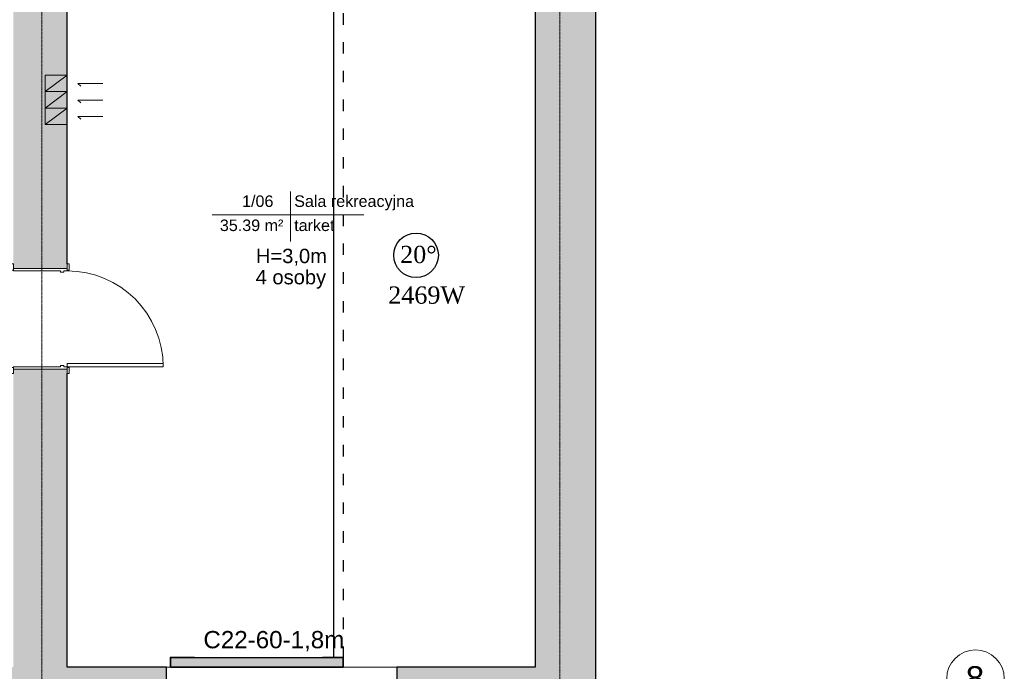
# Model space of a CAD drawing. Header units: inches. Extents: x -112469 to 885939, y -131046 to 286269.
# Tile 75 of 138: x 99755 to 110011, y -115350 to -108557. Entities that reach past the tile are written whole.
import ezdxf

# ---------------------------------------------------------------- set-up
doc = ezdxf.new("R2010")
doc.units = ezdxf.units.IN
doc.header["$MEASUREMENT"] = 0
doc.linetypes.add('ACAD_ISO03W100', pattern=[30, 12, -18])
doc.linetypes.add('Linia siatki', pattern=[0.9925, 0.47, -0.2175, 0.0875, -0.2175])
for name, color, linetype, lineweight in [('_IS_CO grzejniki', 1, 'Continuous', 35), ('_IS_CO opis', 26, 'Continuous', 25), ('_IS_CO powrót', 5, 'ACAD_ISO03W100', 30), ('_IS_CO zasilenie', 1, 'Continuous', 30), ('A-AREA-IDEN', 251, 'Continuous', 9), ('A-DETL', 251, 'Continuous', 9), ('A-DOOR', 251, 'Continuous', 9), ('A-DOOR-FRAM', 251, 'Continuous', 18), ('A-WALL', 251, 'Continuous', 9), ('A-WALL-PATT', 254, 'Continuous', 25), ('G-ANNO-TEXT', 251, 'Continuous', 9), ('I-WALL', 251, 'Continuous', 9), ('S-GRID', 251, 'Continuous', 9), ('S-GRID-IDEN', 251, 'Continuous', 9)]:
    doc.layers.add(name, color=color, linetype=linetype, lineweight=lineweight)
doc.styles.add('Arial', font='arial.ttf', dxfattribs={"height": 25})
doc.styles.add('Arial_1', font='arial.ttf', dxfattribs={"height": 12})
doc.styles.add('Arial_3', font='arial.ttf', dxfattribs={"height": 15})
doc.styles.add('krzysiek', font='times.ttf')

# ---------------------------------------------------------------- blocks, each defined once
blk = doc.blocks.new('Etyk_pom_1_mala - Etyk_pom_1_mala-219433-4_Poziom piętra')
at = {"layer": 'A-AREA-IDEN'}
for p, q in [((-0.096, 0.144), (-0.096, -0.378)), ((-0.915, -0.101), (0.666, -0.101))]:
    blk.add_line(p, q, dxfattribs=at)
blk = doc.blocks.new('Siatka - M_Symbol siatki - okrąg-11506-4_Poziom piętra')
at = {"layer": 'S-GRID-IDEN'}
blk.add_circle((0, 0), 0.3, dxfattribs=at)
blk = doc.blocks.new('Drzwi-wewnętrzne-jednoskrzydłowe-dwupanelowe-drewniane - 1000 x 2100mm-625501-4_Poziom piętra')
at = {"layer": 'A-DOOR', "lineweight": 18}
for p, q in [((50, 127.6825), (46.5, 127.6825)), ((46.5, 127.6825), (46.5, 27.6825)), ((50, 27.6825), (50, 127.6825)), ((46.5, 27.6825), (50, 27.6825))]:
    blk.add_line(p, q, dxfattribs=at)
at = {"layer": 'A-DOOR'}
for p, q in [((-50.635, 29.6825), (-57.135, 29.6825)), ((-57.135, 29.6825), (-57.135, 27.6825)), ((-57.135, 27.6825), (-50.635, 27.6825)), ((-50.635, 27.6825), (-50.635, 29.6825)), ((57.135, 29.6825), (50.635, 29.6825)), ((50.635, 29.6825), (50.635, 27.6825)), ((50.635, 27.6825), (57.135, 27.6825)), ((57.135, 27.6825), (57.135, 29.6825)), ((-50.635, -28.3175), (-57.135, -28.3175)), ((-57.135, -28.3175), (-57.135, -30.3175)), ((-57.135, -30.3175), (-50.635, -30.3175)), ((-50.635, -30.3175), (-50.635, -28.3175)), ((57.135, -28.3175), (50.635, -28.3175)), ((50.635, -28.3175), (50.635, -30.3175)), ((50.635, -30.3175), (57.135, -30.3175)), ((57.135, -30.3175), (57.135, -28.3175))]:
    blk.add_line(p, q, dxfattribs=at)
blk.add_arc((50, 27.6825), 100, 90, 180, dxfattribs=at)
at = {"layer": 'A-DOOR-FRAM'}
for p, q in [((-50, 27.6825), (-52.5, 27.6825)), ((-52.5, 27.6825), (-52.5, -28.3175)), ((-50, 24.1825), (-50, 27.6825)), ((-48.73, 24.1825), (-50, 24.1825)), ((-50, -28.3175), (-50, 20.69)), ((-50, 20.69), (-48.73, 20.69)), ((-48.73, 20.69), (-48.73, 24.1825)), ((50, 24.1825), (48.73, 24.1825)), ((48.73, 24.1825), (48.73, 20.69)), ((48.73, 20.69), (50, 20.69)), ((50, 27.6825), (50, 24.1825)), ((52.5, 27.6825), (50, 27.6825)), ((50, 20.69), (50, -28.3175)), ((52.5, -28.3175), (52.5, 27.6825)), ((-52.5, -28.3175), (-50, -28.3175)), ((50, -28.3175), (52.5, -28.3175))]:
    blk.add_line(p, q, dxfattribs=at)
blk = doc.blocks.new('PIĘTRO')
at = {"layer": 'A-WALL-PATT', "lineweight": 9}
h = blk.add_hatch(color=251, dxfattribs=at)
h.paths.add_polyline_path([(29222.2, -15201.43), (29852.2, -15201.43), (29852.2, -7476.43), (29222.2, -7476.43), (29222.2, -9148.85)])
h.paths.add_polyline_path([(29702.2, -5576.43), (29852.2, -5576.43), (29852.2, -101.43), (29222.2, -101.43), (29222.2, -5576.43), (29587.9, -5576.43)])
h = blk.add_hatch(color=251, dxfattribs=at)
h.paths.add_polyline_path([(24277.28, -15201.43), (24347.2, -15201.43), (24347.2, -12096.43), (23787.2, -12096.43), (23787.2, -15201.43), (24072.2, -15201.43)])
h.paths.add_polyline_path([(23787.2, -11046.43), (24347.2, -11046.43), (24347.2, -7941.43), (23787.2, -7941.43), (23787.2, -11000.08)])
h = blk.add_hatch(color=251, dxfattribs=at)
h.paths.add_polyline_path([(23412.2, -15831.43), (24072.2, -15831.43), (24072.2, -15201.43), (23412.2, -15201.43), (23412.2, -15681.43)])
h.paths.add_polyline_path([(18775.9, -15831.43), (21012.2, -15831.43), (21012.2, -15201.43), (18592.2, -15201.43), (18592.2, -15831.43)])
h = blk.add_hatch(color=251, dxfattribs=at)
h.paths.add_polyline_path([(27782.2, -15831.43), (29852.2, -15831.43), (29852.2, -15201.43), (27782.2, -15201.43), (27782.2, -15681.43)])
h.paths.add_polyline_path([(25382.2, -15831.43), (25382.2, -15201.43), (24072.2, -15201.43), (24072.2, -15831.43), (24454.07, -15831.43)])
at = {"layer": 'A-DETL', "color": 251, "lineweight": 18}
for p, q in [((24347.2, -9030.41), (24117.2, -9202.5)), ((24117.2, -9030.41), (24117.2, -9202.5)), ((24347.2, -9030.41), (24117.2, -9030.41)), ((24347.2, -9202.5), (24347.2, -9030.41)), ((24459.21, -9118.69), (24487.5, -9146.97)), ((24719.21, -9118.69), (24459.21, -9118.69)), ((24459.21, -9118.69), (24719.21, -9118.69)), ((24347.2, -9202.5), (24117.2, -9374.58)), ((24117.2, -9202.5), (24117.2, -9374.58)), ((24347.2, -9202.5), (24117.2, -9202.5)), ((24347.2, -9202.5), (24117.2, -9202.5)), ((24117.2, -9202.5), (24347.2, -9202.5)), ((24347.2, -9374.58), (24347.2, -9202.5)), ((24459.21, -9290.78), (24487.5, -9319.06)), ((24719.21, -9290.78), (24459.21, -9290.78)), ((24459.21, -9290.78), (24719.21, -9290.78)), ((24459.21, -9290.78), (24487.5, -9319.06)), ((24719.21, -9290.78), (24459.21, -9290.78)), ((24459.21, -9290.78), (24719.21, -9290.78)), ((24347.2, -9374.58), (24117.2, -9546.67)), ((24117.2, -9374.58), (24117.2, -9546.67)), ((24347.2, -9374.58), (24117.2, -9374.58)), ((24347.2, -9374.58), (24117.2, -9374.58)), ((24117.2, -9374.58), (24347.2, -9374.58)), ((24347.2, -9546.67), (24347.2, -9374.58)), ((24459.21, -9462.87), (24487.5, -9491.15)), ((24719.21, -9462.87), (24459.21, -9462.87)), ((24459.21, -9462.87), (24719.21, -9462.87)), ((24347.2, -9546.67), (24117.2, -9546.67)), ((24117.2, -9546.67), (24347.2, -9546.67))]:
    blk.add_line(p, q, dxfattribs=at)
at = {"layer": 'A-WALL', "color": 251, "lineweight": 25}
for p, q in [((29852.2, -15831.43), (29852.2, -7476.43)), ((29222.2, -7941.43), (29222.2, -15201.43)), ((25382.2, -15201.43), (24347.2, -15201.43)), ((25382.2, -15567.13), (25382.2, -15201.43)), ((27782.2, -15201.43), (27782.2, -15567.13)), ((29222.2, -15201.43), (27782.2, -15201.43))]:
    blk.add_line(p, q, dxfattribs=at)
at = {"layer": 'A-WALL', "color": 251}
blk.add_line((25382.2, -15201.43), (27782.2, -15201.43), dxfattribs=at)
at = {"layer": 'I-WALL', "color": 251, "lineweight": 25}
for p, q in [((24347.2, -11000.08), (24347.2, -7941.43)), ((24347.2, -15201.43), (24347.2, -12142.78))]:
    blk.add_line(p, q, dxfattribs=at)
at = {"layer": 'S-GRID', "color": 251, "linetype": 'Linia siatki'}
for p, q in [((24082.2, 3814.58), (24082.2, -22310.93)), ((29477.2, 3814.58), (29477.2, -22310.93))]:
    blk.add_line(p, q, dxfattribs=at)
at = {"layer": 'A-AREA-IDEN', "color": 251, "xscale": 999.9999999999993, "yscale": 999.9999999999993, "zscale": 999.9999999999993}
blk.add_blockref('Etyk_pom_1_mala - Etyk_pom_1_mala-219433-4_Poziom piętra', (26770.71, -10386.71), dxfattribs=at)
at = {"layer": 'A-DOOR', "color": 251, "xscale": 10, "yscale": 10, "zscale": 10, "rotation": 270}
blk.add_blockref('Drzwi-wewnętrzne-jednoskrzydłowe-dwupanelowe-drewniane - 1000 x 2100mm-625501-4_Poziom piętra', (24070.38, -11571.43), dxfattribs=at)
at = {"layer": 'A-AREA-IDEN', "color": 251, "char_height": 120, "attachment_point": 1, "style": 'Arial_1'}
for s, insert, width in [('1/06', (26168.8, -10284.99), 424.8944), ('Sala rekreacyjna', (26711.59, -10284.99), 1627.4256), ('35.39 m²', (25937.44, -10536.7), 857.8056), ('tarket', (26711.59, -10536.7), 553.1644)]:
    blk.add_mtext(s, dxfattribs=dict(at, insert=insert, width=width))
at = {"layer": 'G-ANNO-TEXT', "color": 251, "char_height": 150, "attachment_point": 1, "style": 'Arial_3'}
for s, insert, width in [('H=3,0m', (26312.94, -10841.25), 913.9237), ('4 osoby', (26310.12, -11061.95), 873.8394)]:
    blk.add_mtext(s, dxfattribs=dict(at, insert=insert, width=width))
at = {"layer": 'S-GRID-IDEN', "color": 251, "insert": (33706.02, -15192.81), "char_height": 250, "width": 232.4894, "attachment_point": 1, "style": 'Arial', "bg_fill": 3, "box_fill_scale": 1.25, "bg_fill_color": 256, "bg_fill_true_color": 13158600, "bg_fill_transparency": 0}
blk.add_mtext('\\fArial|b0|i0|c238|p34|;8', dxfattribs=at)
at = {"layer": 'S-GRID-IDEN', "color": 251, "xscale": 999.9999999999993, "yscale": 999.9999999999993, "zscale": 999.9999999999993, "rotation": 269.9999999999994}
blk.add_blockref('Siatka - M_Symbol siatki - okrąg-11506-4_Poziom piętra', (33808.1, -15323.93), dxfattribs=at)

msp = doc.modelspace()

# ---------------------------------------------------------------- block references
at = {"layer": '_IS_CO zasilenie', "ltscale": 10}
msp.add_blockref('PIĘTRO', (75903, -100104), dxfattribs=at)

# ---------------------------------------------------------------- next in the draw order: hatches: boundary and pattern name
at = {"layer": '_IS_CO grzejniki'}
h = msp.add_hatch(color=256, dxfattribs=at)
h.dxf.hatch_style = 1
edge = h.paths.add_edge_path()
edge.add_line((103125, -115306), (103125, -115206))
edge.add_line((102425, -115206), (101325, -115206))
edge.add_line((101325, -115206), (101325, -115306))
edge.add_line((101325, -115306), (102425, -115306))

# ---------------------------------------------------------------- next in the draw order: linework, layer by layer
msp.add_lwpolyline([(103125, -115306), (103125, -115206), (101325, -115206), (101325, -115306)], close=True, dxfattribs=at)
at = {"layer": '_IS_CO opis', "lineweight": -3, "ltscale": 15}
msp.add_circle((103884, -111013), 232, dxfattribs=at)

# ---------------------------------------------------------------- next in the draw order: texts
at = {"layer": '_IS_CO opis', "ltscale": 15, "char_height": 180, "attachment_point": 1, "style": 'krzysiek'}
for s, insert, width in [('20%%D', (103718, -110915), 380.43), ('2469W', (103594, -111338), 999.97)]:
    msp.add_mtext(s, dxfattribs=dict(at, insert=insert, width=width))

# ---------------------------------------------------------------- next in the draw order: texts
at = {"layer": '_IS_CO opis', "ltscale": 15, "insert": (101669, -114930), "char_height": 180, "width": 1146.96, "attachment_point": 1, "style": 'Arial', "bg_fill": 2}
msp.add_mtext('C22-60-1,8m', dxfattribs=at)

# ---------------------------------------------------------------- next in the draw order: linework, layer by layer
at = {"layer": '_IS_CO powrót', "ltscale": 10}
msp.add_line((103125, -106690), (103125, -115206), dxfattribs=at)
at = {"layer": '_IS_CO zasilenie', "ltscale": 10}
msp.add_line((103025, -106790), (103025, -115206), dxfattribs=at)

doc.saveas('drawing.dxf')
